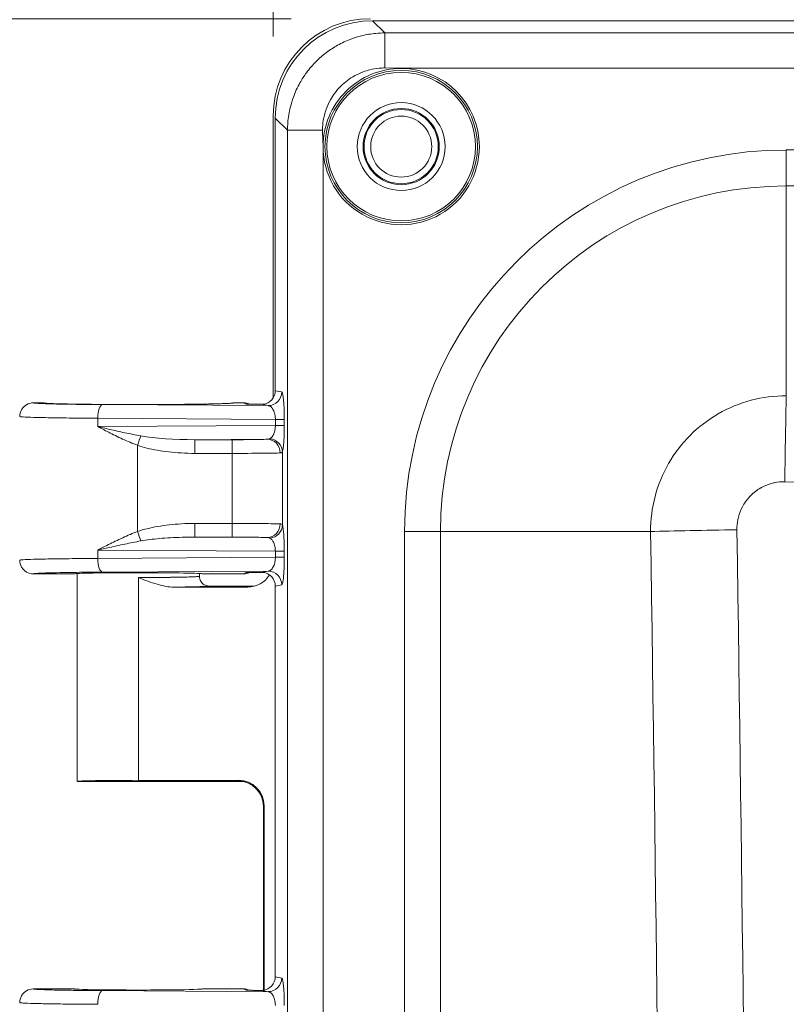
# Model space of a CAD drawing. Header units: inches. Extents: x 0 to 110, y 2 to 70.
# Tile 46 of 129: x 34.78 to 36.75, y 38.25 to 40.77. Entities that reach past the tile are written whole.
import ezdxf

# ---------------------------------------------------------------- set-up
doc = ezdxf.new("R2010")
doc.units = ezdxf.units.IN
doc.header["$LTSCALE"] = 3.25
doc.header["$MEASUREMENT"] = 0
for name, color, linetype, lineweight in [('Dimension (ANSI)', 7, 'Continuous', 9), ('Visible (ANSI)', 7, 'Continuous', 18), ('Visible Narrow (ANSI)', 7, 'Continuous', 5)]:
    doc.layers.add(name, color=color, linetype=linetype, lineweight=lineweight)
doc.styles.add('Note Text (ANSI)', font='arial.ttf')
doc.dimstyles.new('.XX', dxfattribs={"dimscale": 3.25, "dimtxt": 0.095, "dimasz": 0.125, "dimexe": 0.1875, "dimexo": 0.0625, "dimgap": 0.0625, "dimtad": 0, "dimtih": 1, "dimtoh": 1, "dimrnd": 1e-08, "dimzin": 0, "dimdsep": 46, "dimtxsty": 'Note Text (ANSI)', "dimblk": 'Filled-1', "dimcen": 0.09, "dimdle": 0.45, "dimclrd": 256, "dimclre": 256, "dimclrt": 256, "dimadec": 0, "dimazin": 1, "dimtfac": 1.263158, "dimtofl": 0, "dimtmove": 0, "dimatfit": 3, "dimfxl": 1, "dimtolj": 1, "dimtzin": 4, "dimlwd": -1, "dimlwe": -1, "dimarcsym": 0})

# ---------------------------------------------------------------- blocks, each defined once
blk = doc.blocks.new('Filled-1')
at = {"color": 0}
for p, q in [((0, 0), (-1, 0.25)), ((-1, 0.25), (-1, -0.25)), ((-1, 0), (0, 0)), ((-1, -0.25), (0, 0))]:
    blk.add_line(p, q, dxfattribs=at)
at = {"color": 0, "flags": 128}
blk.add_lwpolyline([(-1, -0.25), (0, 0), (-1, 0.25), (-1, -0.25)], dxfattribs=at)
at = {"color": 0}
blk.add_solid([(-1, -0.25), (0, 0), (-1, 0.25), (-1, -0.25)], dxfattribs=at)
blk = doc.blocks.new('*D38')
at = {"layer": 'Defpoints', "color": 0, "transparency": 16777216}
for p in [(35.4332, 43.3779), (35.4332, 40.5272), (46.8382, 40.5272)]:
    blk.add_point(p, dxfattribs=at)
at = {"layer": 'Dimension (ANSI)', "transparency": 16777216}
for p, q in [((35.4332, 40.7303), (35.4332, 43.9873)), ((46.8382, 40.7303), (46.8382, 43.9873)), ((35.8394, 43.3779), (40.456, 43.3779)), ((46.4319, 43.3779), (41.8154, 43.3779))]:
    blk.add_line(p, q, dxfattribs=at)
at = {"layer": 'Dimension (ANSI)', "transparency": 16777216, "xscale": 0.40625, "yscale": 0.40625, "zscale": 0.40625, "rotation": 180}
blk.add_blockref('Filled-1', (35.4332, 43.3779), dxfattribs=at)
at = {"layer": 'Dimension (ANSI)', "transparency": 16777216, "xscale": 0.40625, "yscale": 0.40625, "zscale": 0.40625}
blk.add_blockref('Filled-1', (46.8382, 43.3779), dxfattribs=at)
at = {"layer": 'Dimension (ANSI)', "transparency": 16777216, "insert": (40.6591, 43.5329), "char_height": 0.30875, "attachment_point": 1, "style": 'Note Text (ANSI)'}
blk.add_mtext('\\A1;11.41', dxfattribs=at)
blk = doc.blocks.new('*D39')
at = {"layer": 'Defpoints', "color": 0, "transparency": 16777216}
for p in [(35.6822, 40.7762), (32.4572, 27.3712), (35.6822, 27.3712)]:
    blk.add_point(p, dxfattribs=at)
at = {"layer": 'Dimension (ANSI)', "transparency": 16777216}
for p, q in [((35.4791, 40.7762), (31.8479, 40.7762)), ((32.4572, 40.37), (32.4572, 34.4346)), ((32.4572, 27.7775), (32.4572, 33.7129)), ((35.4791, 27.3712), (31.8479, 27.3712))]:
    blk.add_line(p, q, dxfattribs=at)
at = {"layer": 'Dimension (ANSI)', "transparency": 16777216, "xscale": 0.40625, "yscale": 0.40625, "zscale": 0.40625}
for p, rotation in [((32.4572, 40.7762), 90), ((32.4572, 27.3712), 270)]:
    blk.add_blockref('Filled-1', p, dxfattribs=dict(at, rotation=rotation))
at = {"layer": 'Dimension (ANSI)', "transparency": 16777216, "insert": (31.9806, 34.2315), "char_height": 0.30875, "attachment_point": 1, "style": 'Note Text (ANSI)'}
blk.add_mtext('\\A1;13.41', dxfattribs=at)

msp = doc.modelspace()

# ---------------------------------------------------------------- linework, layer by layer
at = {"layer": 'Visible (ANSI)'}
for p, q in [((35.6875, 40.771), (46.5839, 40.771)), ((35.4332, 40.5272), (35.4332, 39.8055)), ((35.4384, 40.5219), (35.4384, 39.8239)), ((34.8194, 39.7927), (34.8432, 39.7927)), ((35.3332, 39.7927), (35.3571, 39.7927)), ((35.4332, 39.7102), (35.4332, 39.7102)), ((35.4332, 39.4519), (35.4332, 39.4519)), ((35.1282, 39.444), (35.1282, 39.444)), ((35.4332, 39.4372), (35.4332, 39.4372)), ((34.9244, 39.355), (34.8194, 39.355)), ((34.9319, 39.3558), (34.9319, 38.8238)), ((35.2444, 39.3558), (35.2444, 39.3487)), ((35.3571, 39.355), (35.2519, 39.355)), ((35.3678, 39.321), (35.1793, 39.321)), ((35.2694, 39.3237), (35.3815, 39.3237)), ((35.4384, 39.3238), (35.4384, 38.3237)), ((34.932, 38.8237), (35.3544, 38.8237)), ((35.0882, 38.8264), (35.3447, 38.8264)), ((35.4081, 38.289), (35.4081, 38.7598)), ((35.4097, 38.7614), (35.4097, 38.2893)), ((34.8194, 38.2925), (34.9244, 38.2925)), ((35.2519, 38.2925), (35.3571, 38.2925))]:
    msp.add_line(p, q, dxfattribs=at)
for radius in [0.195, 0.1125, 0.0975, 0.095, 0.0781]:
    msp.add_circle((35.7607, 40.4487), radius, dxfattribs=at)
for centre, major_axis, ratio, start_param, end_param in [((35.6842, 40.5253), (-0.1781, 0.1781), 0.992433, 5.501585, 7.064785), ((35.6894, 40.52), (-0.1781, 0.1781), 0.992433, 5.501585, 7.064785), ((35.4033, 39.824), (0.0345, -0.0069), 0.996044, 5.001205, 6.479353), ((35.3571, 39.7577), (0, 0.035), 0.999239, 5.830131, 6.283064), ((35.364, 39.7543), (-0.0314, 0.0157), 0.998371, 5.150356, 5.176024), ((35.0882, 39.355), (-0.1637, 0), 0.017455, 3.141593, 6.283185), ((35.3571, 39.39), (0, -0.035), 0.999239, 0, 0.452926), ((35.364, 39.3934), (-0.0314, -0.0155), 0.998401, 1.112671, 1.138333), ((35.3679, 39.386), (-0.064, -0.0128), 0.996044, 1.373108, 2.398429), ((35.4033, 39.3237), (0.0345, 0.0069), 0.996044, 6.087018, 7.565178), ((35.3679, 39.386), (-0.064, -0.0128), 0.996044, 2.678487, 2.678594), ((35.3815, 39.3887), (0, -0.065), 0.996044, 0, 0.090371), ((35.0882, 38.8238), (0.1562, 0), 0.017455, 3.141593, 3.149593), ((35.0882, 38.8237), (0.1562, 0), 0.017455, 1.570796, 3.133593), ((35.3446, 38.7614), (0.046, 0.046), 0.999695, 5.497939, 7.068431), ((35.4731, 38.7598), (-0.0651, 0), 0.034893, 6.283088, 6.283152), ((35.4033, 38.3237), (0.0345, -0.0069), 0.996044, 5.001193, 6.479353), ((35.0882, 38.2925), (-0.1637, 0), 0.017455, 0, 3.141593), ((35.3571, 38.2575), (0, 0.035), 0.999239, 5.830251, 6.283185), ((35.364, 38.254), (-0.0313, 0.0158), 0.998382, 5.153833, 5.178798)]:
    msp.add_ellipse(centre, major_axis=major_axis, ratio=ratio, start_param=start_param, end_param=end_param, dxfattribs=at)
for points, knots in [([(34.8194, 39.7927), (34.8133, 39.7927), (34.8072, 39.7911), (34.8019, 39.788), (34.7993, 39.7865), (34.7968, 39.7846), (34.7947, 39.7825), (34.7926, 39.7804), (34.7907, 39.7779), (34.7891, 39.7752), (34.7861, 39.7699), (34.7844, 39.7638), (34.7844, 39.7577)], [0, 0, 0, 0, 0.333333, 0.333333, 0.333333, 0.499945, 0.499945, 0.499945, 0.666667, 0.666667, 0.666667, 1, 1, 1, 1]), ([(34.8478, 39.792), (34.8478, 39.792), (34.8479, 39.792), (34.8485, 39.7919), (34.8499, 39.7918), (34.8558, 39.7914), (34.862, 39.7911), (34.881, 39.7904), (34.8956, 39.7901), (34.9309, 39.7894), (34.9524, 39.7891), (34.9991, 39.7887), (35.0248, 39.7886), (35.0771, 39.7884), (35.1042, 39.7884), (35.1563, 39.7886), (35.182, 39.7887), (35.2284, 39.7892), (35.2498, 39.7895), (35.2856, 39.7902), (35.3005, 39.7906), (35.3162, 39.7912), (35.3205, 39.7914), (35.3259, 39.7917), (35.3277, 39.7919), (35.3285, 39.792), (35.3286, 39.792), (35.3286, 39.792)], [0.110292, 0.110292, 0.110292, 0.110292, 0.126015, 0.126015, 0.192122, 0.192122, 0.329412, 0.329412, 0.51767, 0.51767, 0.717013, 0.717013, 0.918187, 0.918187, 1.119755, 1.119755, 1.321394, 1.321394, 1.522967, 1.522967, 1.723992, 1.723992, 1.822301, 1.822301, 1.897221, 1.897221, 1.914925, 1.914925, 1.914925, 1.914925]), ([(34.8478, 39.792), (34.8478, 39.792), (34.8478, 39.792), (34.8483, 39.7919), (34.8495, 39.7918), (34.8544, 39.7915), (34.8599, 39.7912), (34.877, 39.7905), (34.8907, 39.7902), (34.9245, 39.7895), (34.9455, 39.7892), (34.9912, 39.7888), (35.0166, 39.7886), (35.0685, 39.7884), (35.0957, 39.7884), (35.1481, 39.7886), (35.174, 39.7887), (35.2213, 39.7891), (35.2433, 39.7894), (35.2804, 39.79), (35.2961, 39.7904), (35.3173, 39.7912), (35.3244, 39.7916), (35.3274, 39.7919)], [0.110445, 0.110445, 0.110445, 0.110445, 0.122137, 0.122137, 0.182266, 0.182266, 0.310823, 0.310823, 0.49643, 0.49643, 0.695513, 0.695513, 0.896525, 0.896525, 1.098071, 1.098071, 1.299687, 1.299687, 1.501221, 1.501221, 1.702409, 1.702409, 1.873583, 1.873583, 1.873583, 1.873583]), ([(35.4034, 39.789), (35.3991, 39.789), (35.3949, 39.789), (35.3905, 39.789), (35.3904, 39.789), (35.3865, 39.789), (35.3828, 39.7891), (35.3784, 39.7891), (35.3777, 39.7891), (35.3744, 39.7892), (35.3719, 39.7892), (35.3675, 39.7893), (35.3657, 39.7893), (35.3639, 39.7893)], [0, 0, 0, 0, 0.322187, 0.322187, 0.333333, 0.333333, 0.613062, 0.613062, 0.666667, 0.666667, 0.864662, 0.864662, 1, 1, 1, 1]), ([(35.4066, 39.7891), (35.4063, 39.7891), (35.406, 39.7891), (35.4057, 39.789), (35.4055, 39.789), (35.4052, 39.789), (35.405, 39.789), (35.4044, 39.789), (35.4039, 39.789), (35.4034, 39.789)], [0, 0, 0, 0, 0.267515, 0.267515, 0.267515, 0.4999996, 0.4999996, 0.4999996, 0.9999984, 0.9999984, 0.9999984, 0.9999984]), ([(34.7844, 39.39), (34.7845, 39.3839), (34.7861, 39.3778), (34.7891, 39.3725), (34.7907, 39.3698), (34.7926, 39.3673), (34.7947, 39.3652), (34.7968, 39.3631), (34.7993, 39.3612), (34.8019, 39.3597), (34.8072, 39.3566), (34.8133, 39.355), (34.8194, 39.355)], [0, 0, 0, 0, 0.333333, 0.333333, 0.333333, 0.500146, 0.500146, 0.500146, 0.666667, 0.666667, 0.666667, 1, 1, 1, 1]), ([(35.2694, 39.3237), (35.2651, 39.3237), (35.2607, 39.3249), (35.2569, 39.3271), (35.255, 39.3282), (35.2533, 39.3296), (35.2518, 39.3311), (35.2503, 39.3326), (35.2489, 39.3344), (35.2478, 39.3363), (35.2456, 39.34), (35.2444, 39.3443), (35.2444, 39.3487)], [0, 0, 0, 0, 0.3333333, 0.3333333, 0.3333333, 0.499387, 0.499387, 0.499387, 0.6666667, 0.6666667, 0.6666667, 0.9993303, 0.9993303, 0.9993303, 0.9993303]), ([(35.3639, 39.3584), (35.3646, 39.3584), (35.3647, 39.3584), (35.3707, 39.3585), (35.3763, 39.3586), (35.3855, 39.3587), (35.3891, 39.3587), (35.3962, 39.3587), (35.3997, 39.3587), (35.4034, 39.3588)], [-0.1148729, -0.1148729, -0.1148729, -0.1148729, -0.1088705, -0.1088705, -0.057359, -0.057359, -0.0277862, -0.0277862, -0.000001, -0.000001, -0.000001, -0.000001]), ([(35.4034, 39.3588), (35.4039, 39.3588), (35.4044, 39.3587), (35.405, 39.3587), (35.4055, 39.3587), (35.406, 39.3587), (35.4066, 39.3586)], [0.000009, 0.000009, 0.000009, 0.000009, 0.5000039, 0.5000039, 0.5000039, 1, 1, 1, 1]), ([(35.4081, 38.7599), (35.4081, 38.7669), (35.4069, 38.774), (35.4025, 38.7872), (35.3992, 38.7934), (35.3909, 38.8044), (35.3858, 38.8093), (35.3774, 38.8151), (35.3745, 38.8168), (35.3688, 38.8196), (35.3659, 38.8207), (35.3613, 38.8222), (35.3594, 38.8227), (35.3569, 38.8233), (35.3561, 38.8234), (35.3543, 38.8238), (35.3535, 38.8239), (35.3523, 38.824), (35.3519, 38.8241), (35.3513, 38.8241), (35.3512, 38.8242), (35.3512, 38.8242)], [0.0000273, 0.0000273, 0.0000273, 0.0000273, 0.0535072, 0.0535072, 0.1061098, 0.1061098, 0.1586954, 0.1586954, 0.1843345, 0.1843345, 0.2079989, 0.2079989, 0.2241325, 0.2241325, 0.2326907, 0.2326907, 0.2451067, 0.2451067, 0.2576746, 0.2576746, 0.2711793, 0.2711793, 0.2711793, 0.2711793]), ([(34.8194, 38.2925), (34.8133, 38.2925), (34.8072, 38.2908), (34.8019, 38.2878), (34.7993, 38.2863), (34.7968, 38.2843), (34.7947, 38.2822), (34.7926, 38.2801), (34.7907, 38.2776), (34.7891, 38.275), (34.7861, 38.2697), (34.7845, 38.2636), (34.7844, 38.2575)], [0, 0, 0, 0, 0.333333, 0.333333, 0.333333, 0.499913, 0.499913, 0.499913, 0.666667, 0.666667, 0.666667, 1, 1, 1, 1]), ([(35.4034, 38.2887), (35.4001, 38.2887), (35.3969, 38.2887), (35.3937, 38.2887), (35.3925, 38.2888), (35.3914, 38.2888), (35.3902, 38.2888), (35.3873, 38.2888), (35.3843, 38.2888), (35.3814, 38.2888), (35.3799, 38.2889), (35.3785, 38.2889), (35.377, 38.2889), (35.3751, 38.2889), (35.3731, 38.2889), (35.3712, 38.289), (35.3688, 38.289), (35.3664, 38.289), (35.3639, 38.2891)], [0, 0, 0, 0, 0.246092, 0.246092, 0.246092, 0.333333, 0.333333, 0.333333, 0.556839, 0.556839, 0.556839, 0.666667, 0.666667, 0.666667, 0.816361, 0.816361, 0.816361, 1, 1, 1, 1]), ([(35.4066, 38.2889), (35.406, 38.2888), (35.4055, 38.2888), (35.405, 38.2887), (35.4044, 38.2887), (35.4039, 38.2887), (35.4034, 38.2887)], [0, 0, 0, 0, 0.499997, 0.499997, 0.499997, 0.999994, 0.999994, 0.999994, 0.999994])]:
    msp.add_open_spline(points, degree=3, knots=knots, dxfattribs=at)
for points in [[(34.8432, 39.7927), (34.8451, 39.7927), (34.8471, 39.7924), (34.849, 39.7919)], [(35.3332, 39.7927), (35.3312, 39.7927), (35.3293, 39.7924), (35.3274, 39.7919)], [(35.1793, 39.321), (35.1725, 39.321), (35.1586, 39.3224), (35.1363, 39.3278), (35.1129, 39.3357), (35.0966, 39.3422), (35.0882, 39.3456)]]:
    msp.add_open_spline(points, degree=3, dxfattribs=at)
at = {"layer": 'Visible Narrow (ANSI)'}
for p, q in [((35.7188, 40.7397), (35.6875, 40.771)), ((35.7188, 40.7397), (46.5526, 40.7397)), ((35.7188, 40.65), (35.7188, 40.7397)), ((35.7188, 40.65), (35.7616, 40.6497)), ((35.7616, 40.6497), (46.5115, 40.6497)), ((35.4698, 40.4906), (35.4384, 40.5219)), ((35.4698, 27.6568), (35.4698, 40.4906)), ((35.5594, 40.4906), (35.4698, 40.4906)), ((35.5607, 27.6987), (35.5607, 40.4488)), ((45.5252, 40.4401), (36.7462, 40.4401)), ((36.7462, 40.4401), (36.7462, 40.3482)), ((45.5252, 40.3482), (36.7462, 40.3482)), ((36.7462, 40.3482), (36.7462, 39.8109)), ((35.4384, 39.8239), (35.455, 39.8206)), ((36.6957, 39.8074), (36.6956, 39.8074)), ((34.9963, 39.7883), (35.4201, 39.7856)), ((35.3639, 39.7893), (35.3571, 39.7927)), ((35.4034, 39.789), (35.4201, 39.7856)), ((34.9843, 39.7533), (34.9843, 39.7319)), ((34.9843, 39.7533), (35.4387, 39.7504)), ((35.4387, 39.7504), (35.4616, 39.7504)), ((35.4387, 39.7504), (35.4387, 39.7348)), ((35.4616, 39.7504), (35.4616, 39.7348)), ((35.4387, 39.7348), (34.9843, 39.7319)), ((35.4387, 39.7348), (35.4616, 39.7348)), ((35.4178, 39.6996), (35.2326, 39.6984)), ((35.0861, 39.4635), (35.0861, 39.684)), ((35.3278, 39.6984), (35.2326, 39.6984)), ((35.328, 39.6634), (35.2328, 39.6634)), ((35.328, 39.484), (35.328, 39.6634)), ((35.4566, 39.4803), (35.4566, 39.6671)), ((36.4021, 39.5116), (36.4021, 39.5117)), ((35.2328, 39.4841), (35.328, 39.484)), ((35.2326, 39.4491), (35.3278, 39.449)), ((35.2326, 39.4491), (35.4178, 39.4479)), ((35.7693, 39.4632), (35.7693, 28.6842)), ((35.7693, 39.4632), (35.8613, 39.4632)), ((35.8613, 39.4632), (35.8613, 28.6842)), ((35.8613, 39.4632), (36.3989, 39.4632)), ((34.9843, 39.4156), (34.9843, 39.3944)), ((34.9843, 39.4156), (35.4387, 39.4127)), ((35.4387, 39.3973), (34.9843, 39.3944)), ((35.4387, 39.4127), (35.4616, 39.4127)), ((35.4387, 39.4127), (35.4387, 39.3973)), ((35.4387, 39.3973), (35.4616, 39.3973)), ((35.4616, 39.4127), (35.4616, 39.3973)), ((35.4201, 39.3621), (34.9963, 39.3594)), ((35.3571, 39.355), (35.3639, 39.3584)), ((35.4201, 39.3621), (35.4034, 39.3588)), ((35.0882, 39.3456), (35.0882, 39.321)), ((35.0882, 39.321), (35.0882, 38.8264)), ((35.3815, 39.3237), (35.3678, 39.321)), ((35.455, 39.3271), (35.4384, 39.3238)), ((35.3431, 38.8249), (35.3447, 38.8264)), ((35.4081, 38.7599), (35.4097, 38.7614)), ((35.4081, 38.289), (35.4081, 38.7599)), ((35.4384, 38.3237), (35.455, 38.3204)), ((35.4201, 38.2854), (34.9963, 38.2881)), ((35.3639, 38.2891), (35.3571, 38.2925)), ((35.4034, 38.2887), (35.4201, 38.2854))]:
    msp.add_line(p, q, dxfattribs=at)
msp.add_circle((35.7607, 40.4487), 0.19, dxfattribs=at)
for centre, radius, start, end in [((35.7607, 40.4487), 0.2, 89.7307, 179.9911), ((35.7607, 40.4487), 0.2, 0, 89.7307), ((35.7607, 40.4487), 0.2, 179.9911, 0), ((36.7462, 39.4632), 0.9768, 90, 180), ((36.7462, 39.4632), 0.8849, 90, 180)]:
    msp.add_arc(centre, radius, start, end, dxfattribs=at)
for centre, major_axis, ratio, start_param, end_param in [((35.4201, 39.8206), (-0.0068, -0.0343), 0.996044, 0.197691, 1.766966), ((36.7462, 39.586), (-0.0039, -0.318), 0.012387, 3.927068, 4.697224), ((34.9963, 39.7533), (0.0002, 0.035), 0.342014, 0.018573, 1.572969), ((35.0858, 39.684), (-0.0113, -0.0331), 0.006586, 1.573046, 2.397095), ((35.236, 39.7334), (0.1967, 0.0012), 0.177893, 3.906936, 4.693873), ((35.4178, 39.6646), (-0.002, 0.0349), 0.954709, 4.658885, 6.224479), ((35.4218, 39.6671), (0.0331, -0.0115), 0.966094, 0.344321, 1.808152), ((35.2326, 39.6634), (0, 0.035), 0.00696, 4.712416, 6.265732), ((35.3278, 39.6634), (0, 0.035), 0.00696, 4.712388, 6.265732), ((41.1357, 216.904), (250.7972, 0), 0.707107, 4.69487, 4.729908), ((35.2326, 39.4841), (0, -0.035), 0.00696, 0.017454, 1.570797), ((35.3278, 39.484), (0, -0.035), 0.006961, 0.01743, 1.570797), ((35.4178, 39.4829), (-0.002, -0.0349), 0.954711, 0.058694, 1.624303), ((35.4218, 39.4803), (0.0331, 0.0115), 0.966094, 4.475027, 5.938859), ((35.0858, 39.4635), (-0.0113, 0.0331), 0.006585, 3.886084, 4.710128), ((36.6238, 39.4632), (0.318, 0.0048), 0.015165, 1.583115, 2.356086), ((-141.2581, 34.0737), (0, 251.3027), 0.707107, 4.690941, 4.733837), ((-141.1942, 34.0737), (0, 251.5247), 0.707107, 4.690941, 4.733837), ((34.9963, 39.3944), (0.0002, -0.035), 0.342015, 4.710216, 6.264577), ((35.4201, 39.3271), (-0.0068, 0.0343), 0.996044, 4.516222, 6.085497), ((35.3431, 38.7599), (-0.046, 0.046), 0.999695, 3.927143, 5.497635), ((35.4731, 38.7598), (-0.0651, 0), 0.034893, 6.265687, 6.283088), ((35.4201, 38.3204), (-0.0068, -0.0343), 0.996044, 0.19769, 1.766965), ((34.9963, 38.2531), (0.0002, 0.035), 0.342015, 0.018618, 1.57297)]:
    msp.add_ellipse(centre, major_axis=major_axis, ratio=ratio, start_param=start_param, end_param=end_param, dxfattribs=at)
for points, knots in [([(35.4698, 40.4906), (35.4698, 40.497), (35.47, 40.5035), (35.4706, 40.5101), (35.4716, 40.5234), (35.4738, 40.537), (35.4773, 40.5507), (35.4793, 40.5588), (35.4817, 40.5669), (35.4847, 40.575), (35.4892, 40.5876), (35.4949, 40.6001), (35.5017, 40.6122), (35.5066, 40.621), (35.5122, 40.6296), (35.5182, 40.6379), (35.5258, 40.6481), (35.5342, 40.6579), (35.5433, 40.6669), (35.5514, 40.6751), (35.5602, 40.6827), (35.5694, 40.6896), (35.5786, 40.6965), (35.5882, 40.7027), (35.5981, 40.7082), (35.609, 40.7143), (35.6203, 40.7195), (35.6317, 40.7238), (35.6409, 40.7272), (35.6501, 40.7301), (35.6593, 40.7323), (35.6718, 40.7354), (35.6842, 40.7375), (35.6962, 40.7386), (35.7039, 40.7393), (35.7114, 40.7397), (35.7188, 40.7397)], [0, 0, 0, 0, 0.0553693, 0.0553693, 0.0553693, 0.1666667, 0.1666667, 0.1666667, 0.2318444, 0.2318444, 0.2318444, 0.3333333, 0.3333333, 0.3333333, 0.407507, 0.407507, 0.407507, 0.5, 0.5, 0.5, 0.5832905, 0.5832905, 0.5832905, 0.6666667, 0.6666667, 0.6666667, 0.75895, 0.75895, 0.75895, 0.8333333, 0.8333333, 0.8333333, 0.9354366, 0.9354366, 0.9354366, 1, 1, 1, 1]), ([(35.5594, 40.4906), (35.5594, 40.4948), (35.5596, 40.499), (35.5599, 40.5031), (35.5605, 40.5117), (35.5619, 40.5203), (35.5641, 40.5292), (35.5654, 40.5343), (35.567, 40.5395), (35.5689, 40.5447), (35.5717, 40.5528), (35.5754, 40.5608), (35.5797, 40.5686), (35.5828, 40.5742), (35.5864, 40.5797), (35.5902, 40.585), (35.5951, 40.5916), (35.6005, 40.5979), (35.6063, 40.6037), (35.6115, 40.6089), (35.6171, 40.6137), (35.623, 40.6181), (35.6289, 40.6226), (35.6351, 40.6265), (35.6414, 40.6301), (35.6484, 40.6339), (35.6557, 40.6372), (35.663, 40.6399), (35.6689, 40.6421), (35.6748, 40.644), (35.6807, 40.6454), (35.6887, 40.6474), (35.6966, 40.6487), (35.7043, 40.6494), (35.7092, 40.6498), (35.714, 40.65), (35.7188, 40.65)], [0, 0, 0, 0, 0.0547253, 0.0547253, 0.0547253, 0.1666667, 0.1666667, 0.1666667, 0.2320901, 0.2320901, 0.2320901, 0.3333333, 0.3333333, 0.3333333, 0.4074237, 0.4074237, 0.4074237, 0.5, 0.5, 0.5, 0.5832417, 0.5832417, 0.5832417, 0.6666667, 0.6666667, 0.6666667, 0.758592, 0.758592, 0.758592, 0.8333333, 0.8333333, 0.8333333, 0.9360161, 0.9360161, 0.9360161, 1, 1, 1, 1]), ([(36.3989, 39.4632), (36.3988, 39.4936), (36.4065, 39.5544), (36.4414, 39.6394), (36.4972, 39.7123), (36.5701, 39.7682), (36.6551, 39.8032), (36.7158, 39.811), (36.7462, 39.8109)], [0, 0, 0, 0, 0.1666667, 0.3333333, 0.5, 0.6666667, 0.8333333, 1, 1, 1, 1]), ([(34.8194, 39.7927), (34.8194, 39.7924), (34.8217, 39.792), (34.8263, 39.7917), (34.8266, 39.7916), (34.827, 39.7916), (34.8273, 39.7916), (34.8326, 39.7912), (34.8404, 39.7909), (34.8507, 39.7905), (34.852, 39.7905), (34.8534, 39.7904), (34.8549, 39.7904), (34.8643, 39.7901), (34.8755, 39.7898), (34.8882, 39.7896), (34.8931, 39.7895), (34.8981, 39.7894), (34.9033, 39.7893), (34.914, 39.7891), (34.9256, 39.789), (34.9377, 39.7888), (34.9472, 39.7887), (34.9571, 39.7886), (34.9675, 39.7885), (34.9767, 39.7884), (34.9863, 39.7884), (34.9963, 39.7883)], [0, 0, 0, 0, 0.187077, 0.187077, 0.187077, 0.2, 0.2, 0.2, 0.4, 0.4, 0.4, 0.426482, 0.426482, 0.426482, 0.6, 0.6, 0.6, 0.665684, 0.665684, 0.665684, 0.8, 0.8, 0.8, 0.905439, 0.905439, 0.905439, 1, 1, 1, 1]), ([(35.4201, 39.7856), (35.4206, 39.7856), (35.4212, 39.7855), (35.422, 39.7854), (35.4224, 39.7853), (35.4233, 39.785), (35.4238, 39.7848), (35.4246, 39.7844), (35.4249, 39.7843), (35.4257, 39.7838), (35.4262, 39.7834), (35.427, 39.7828), (35.4273, 39.7826), (35.4282, 39.7818), (35.4287, 39.7813), (35.4295, 39.7804), (35.4298, 39.7801), (35.4307, 39.7791), (35.4312, 39.7783), (35.432, 39.777), (35.4323, 39.7766), (35.4331, 39.7751), (35.4337, 39.774), (35.4345, 39.7723), (35.4347, 39.7717), (35.4355, 39.7698), (35.436, 39.7684), (35.4366, 39.7663), (35.4368, 39.7656), (35.4373, 39.7633), (35.4377, 39.7617), (35.438, 39.7593), (35.4381, 39.7586), (35.4384, 39.7561), (35.4386, 39.7543), (35.4387, 39.7518), (35.4387, 39.7511), (35.4387, 39.7504)], [0, 0, 0, 0, 0.066221, 0.066221, 0.111111, 0.111111, 0.178592, 0.178592, 0.222222, 0.222222, 0.291693, 0.291693, 0.333333, 0.333333, 0.404696, 0.404696, 0.444444, 0.444444, 0.517496, 0.517496, 0.555556, 0.555556, 0.63062, 0.63062, 0.666667, 0.666667, 0.74375, 0.74375, 0.777778, 0.777778, 0.856567, 0.856567, 0.888889, 0.888889, 0.969553, 0.969553, 1, 1, 1, 1]), ([(35.0861, 39.684), (35.0797, 39.6864), (35.0734, 39.6889), (35.067, 39.6917), (35.0606, 39.6944), (35.0542, 39.6972), (35.0478, 39.7001), (35.0415, 39.703), (35.0353, 39.7059), (35.0293, 39.7088), (35.0234, 39.7118), (35.0176, 39.7146), (35.0122, 39.7174), (35.0067, 39.7201), (35.0016, 39.7228), (34.997, 39.7252), (34.9923, 39.7276), (34.9881, 39.7299), (34.9843, 39.7319)], [0.0001648, 0.0001648, 0.0001648, 0.0001648, 0.1666667, 0.1666667, 0.1666667, 0.3333333, 0.3333333, 0.3333333, 0.5, 0.5, 0.5, 0.6666667, 0.6666667, 0.6666667, 0.8333333, 0.8333333, 0.8333333, 1, 1, 1, 1]), ([(35.0943, 39.7083), (35.0876, 39.7095), (35.081, 39.7107), (35.0742, 39.712), (35.0674, 39.7134), (35.0605, 39.7148), (35.0537, 39.7162), (35.0469, 39.7176), (35.0403, 39.7191), (35.0338, 39.7205), (35.0273, 39.722), (35.021, 39.7234), (35.0151, 39.7247), (35.0091, 39.7261), (35.0035, 39.7274), (34.9983, 39.7286), (34.9932, 39.7298), (34.9885, 39.7309), (34.9843, 39.7319)], [0, 0, 0, 0, 0.166667, 0.166667, 0.166667, 0.333333, 0.333333, 0.333333, 0.5, 0.5, 0.5, 0.666667, 0.666667, 0.666667, 0.833333, 0.833333, 0.833333, 1, 1, 1, 1]), ([(35.4387, 39.7348), (35.4387, 39.7334), (35.4386, 39.732), (35.4385, 39.7305), (35.4384, 39.7291), (35.4383, 39.7275), (35.438, 39.7259), (35.4378, 39.7244), (35.4375, 39.7227), (35.4371, 39.721), (35.4367, 39.7193), (35.4362, 39.7176), (35.4356, 39.7159), (35.4351, 39.7143), (35.4344, 39.7126), (35.4336, 39.711), (35.4328, 39.7095), (35.432, 39.708), (35.431, 39.7067), (35.4301, 39.7054), (35.4291, 39.7042), (35.428, 39.7032), (35.427, 39.7023), (35.4259, 39.7015), (35.4247, 39.7009)], [0.0000001, 0.0000001, 0.0000001, 0.0000001, 0.1250001, 0.1250001, 0.1250001, 0.2500001, 0.2500001, 0.2500001, 0.3750001, 0.3750001, 0.3750001, 0.5000001, 0.5000001, 0.5000001, 0.625, 0.625, 0.625, 0.75, 0.75, 0.75, 0.875, 0.875, 0.875, 1, 1, 1, 1]), ([(35.4616, 39.7348), (35.4616, 39.7321), (35.4616, 39.7292), (35.4615, 39.7233), (35.4614, 39.7172), (35.4611, 39.7074), (35.4606, 39.6971), (35.4598, 39.6871), (35.4589, 39.6784), (35.4582, 39.6737), (35.4574, 39.6698), (35.457, 39.6683), (35.4566, 39.6671)], [0, 0, 0, 0, 0.125, 0.125, 0.25, 0.375, 0.5, 0.625, 0.75, 0.875, 0.875, 0.9999999, 0.9999999, 0.9999999, 0.9999999]), ([(35.4178, 39.6996), (35.4157, 39.6995), (35.4128, 39.6993), (35.4094, 39.6992), (35.4079, 39.6992), (35.4063, 39.6992), (35.4046, 39.6991), (35.3997, 39.699), (35.3939, 39.6989), (35.3872, 39.6988), (35.3861, 39.6988), (35.3849, 39.6988), (35.3838, 39.6987), (35.3757, 39.6986), (35.3667, 39.6986), (35.3574, 39.6985), (35.3479, 39.6984), (35.3382, 39.6984), (35.3278, 39.6984)], [0, 0, 0, 0, 0.176003, 0.176003, 0.176003, 0.25, 0.25, 0.25, 0.463339, 0.463339, 0.463339, 0.5, 0.5, 0.5, 0.74903, 0.74903, 0.74903, 1, 1, 1, 1]), ([(35.4247, 39.7009), (35.4242, 39.7006), (35.4237, 39.7004), (35.423, 39.7002), (35.4223, 39.7), (35.4216, 39.6999), (35.4207, 39.6998), (35.4199, 39.6997), (35.4189, 39.6996), (35.4178, 39.6996)], [0.0000026, 0.0000026, 0.0000026, 0.0000026, 0.3333348, 0.3333348, 0.3333348, 0.6666669, 0.6666669, 0.6666669, 0.9999991, 0.9999991, 0.9999991, 0.9999991]), ([(35.4513, 39.6646), (35.4472, 39.6644), (35.4349, 39.6641), (35.4058, 39.6637), (35.369, 39.6635), (35.3417, 39.6634), (35.328, 39.6634)], [0.0000001, 0.0000001, 0.0000001, 0.0000001, 0.25, 0.5, 0.75, 0.9999985, 0.9999985, 0.9999985, 0.9999985]), ([(35.4566, 39.6671), (35.4564, 39.6666), (35.456, 39.6662), (35.4555, 39.6657), (35.4554, 39.6657), (35.4549, 39.6653), (35.4544, 39.6651), (35.4535, 39.6648), (35.453, 39.6648), (35.4522, 39.6646), (35.4517, 39.6646), (35.4513, 39.6646)], [0, 0, 0, 0, 0.333333, 0.333333, 0.391919, 0.391919, 0.666667, 0.666667, 0.845235, 0.845235, 1, 1, 1, 1]), ([(36.6198, 39.468), (36.6197, 39.4769), (36.6205, 39.4855), (36.6226, 39.4959), (36.623, 39.4978), (36.6259, 39.5091), (36.6295, 39.5183), (36.6345, 39.5278), (36.635, 39.5287), (36.6408, 39.5389), (36.6473, 39.5474), (36.6625, 39.5628), (36.6712, 39.5695), (36.6814, 39.5753), (36.6821, 39.5757), (36.6916, 39.5808), (36.701, 39.5845), (36.7122, 39.5875), (36.7139, 39.5879), (36.7243, 39.5901), (36.7332, 39.591), (36.7423, 39.5909)], [0, 0, 0, 0, 0.136217, 0.136217, 0.166667, 0.166667, 0.31745, 0.31745, 0.333333, 0.333333, 0.49819, 0.49819, 0.666667, 0.666667, 0.678923, 0.678923, 0.833333, 0.833333, 0.860076, 0.860076, 1, 1, 1, 1]), ([(35.0861, 39.4635), (35.0939, 39.4662), (35.1103, 39.4709), (35.137, 39.4765), (35.1664, 39.4807), (35.1981, 39.4834), (35.221, 39.4841), (35.2328, 39.4841)], [0.0000134, 0.0000134, 0.0000134, 0.0000134, 0.2, 0.4, 0.6, 0.8, 1, 1, 1, 1]), ([(35.328, 39.484), (35.3417, 39.484), (35.369, 39.484), (35.4058, 39.4837), (35.4349, 39.4834), (35.4472, 39.483), (35.4513, 39.4829)], [0.0000016, 0.0000016, 0.0000016, 0.0000016, 0.25, 0.5, 0.75, 1, 1, 1, 1]), ([(35.4513, 39.4829), (35.4526, 39.4828), (35.4548, 39.4824), (35.4562, 39.4812), (35.4566, 39.4803)], [0.0000011, 0.0000011, 0.0000011, 0.0000011, 0.5, 1, 1, 1, 1]), ([(34.9843, 39.4156), (34.988, 39.4175), (34.9921, 39.4197), (34.9966, 39.4221), (35.0012, 39.4245), (35.0063, 39.4271), (35.0117, 39.4298), (35.0171, 39.4326), (35.0228, 39.4354), (35.0288, 39.4383), (35.0289, 39.4384), (35.0291, 39.4385), (35.0293, 39.4386), (35.0351, 39.4414), (35.0412, 39.4443), (35.0473, 39.4471), (35.0476, 39.4472), (35.0478, 39.4474), (35.0481, 39.4475), (35.0542, 39.4503), (35.0605, 39.453), (35.0667, 39.4557), (35.067, 39.4558), (35.0673, 39.4559), (35.0676, 39.4561), (35.0738, 39.4587), (35.0799, 39.4612), (35.0861, 39.4635)], [0, 0, 0, 0, 0.166667, 0.166667, 0.166667, 0.333333, 0.333333, 0.333333, 0.5, 0.5, 0.5, 0.504818, 0.504818, 0.504818, 0.666667, 0.666667, 0.666667, 0.673083, 0.673083, 0.673083, 0.833333, 0.833333, 0.833333, 0.841394, 0.841394, 0.841394, 1, 1, 1, 1]), ([(35.0943, 39.4392), (35.1017, 39.4405), (35.1171, 39.4428), (35.1422, 39.4455), (35.17, 39.4476), (35.1999, 39.4488), (35.2214, 39.4491), (35.2326, 39.4491)], [0.0000416, 0.0000416, 0.0000416, 0.0000416, 0.2, 0.4, 0.6, 0.8, 1, 1, 1, 1]), ([(35.3278, 39.449), (35.3381, 39.449), (35.3479, 39.449), (35.3573, 39.449), (35.3667, 39.4489), (35.3757, 39.4488), (35.3838, 39.4487), (35.3849, 39.4487), (35.3861, 39.4487), (35.3872, 39.4487), (35.3939, 39.4486), (35.3997, 39.4485), (35.4046, 39.4483), (35.4063, 39.4483), (35.4079, 39.4483), (35.4094, 39.4482), (35.4128, 39.4481), (35.4157, 39.448), (35.4178, 39.4479)], [0, 0, 0, 0, 0.2499999, 0.2499999, 0.2499999, 0.4999999, 0.4999999, 0.4999999, 0.536661, 0.536661, 0.536661, 0.7499998, 0.7499998, 0.7499998, 0.8239963, 0.8239963, 0.8239963, 0.9999997, 0.9999997, 0.9999997, 0.9999997]), ([(35.4178, 39.4479), (35.4182, 39.4479), (35.4186, 39.4479), (35.4199, 39.4478), (35.4208, 39.4477), (35.4221, 39.4475), (35.4224, 39.4474), (35.4235, 39.4471), (35.4241, 39.4469), (35.4247, 39.4466)], [0, 0, 0, 0, 0.129859, 0.129859, 0.5, 0.5, 0.656053, 0.656053, 1, 1, 1, 1]), ([(35.4247, 39.4466), (35.4255, 39.4462), (35.4262, 39.4457), (35.4269, 39.4451), (35.4277, 39.4446), (35.4284, 39.4439), (35.4291, 39.4431), (35.4299, 39.4423), (35.4306, 39.4414), (35.4314, 39.4403), (35.4321, 39.4392), (35.4329, 39.4379), (35.4336, 39.4365), (35.4343, 39.435), (35.435, 39.4334), (35.4356, 39.4316), (35.4362, 39.4298), (35.4368, 39.4278), (35.4373, 39.4258), (35.4377, 39.4237), (35.4381, 39.4216), (35.4383, 39.4194), (35.4385, 39.4172), (35.4387, 39.4149), (35.4387, 39.4127)], [0, 0, 0, 0, 0.125, 0.125, 0.125, 0.25, 0.25, 0.25, 0.375, 0.375, 0.375, 0.5, 0.5, 0.5, 0.625, 0.625, 0.625, 0.75, 0.75, 0.75, 0.875, 0.875, 0.875, 1, 1, 1, 1]), ([(34.9843, 39.4156), (34.9884, 39.4165), (34.9929, 39.4176), (34.998, 39.4188), (35.003, 39.42), (35.0086, 39.4212), (35.0145, 39.4226), (35.0204, 39.4239), (35.0267, 39.4254), (35.0332, 39.4268), (35.0396, 39.4282), (35.0464, 39.4297), (35.0532, 39.4311), (35.06, 39.4326), (35.067, 39.434), (35.0738, 39.4353), (35.0807, 39.4367), (35.0875, 39.438), (35.0943, 39.4392)], [0, 0, 0, 0, 0.166667, 0.166667, 0.166667, 0.333333, 0.333333, 0.333333, 0.5, 0.5, 0.5, 0.666667, 0.666667, 0.666667, 0.833333, 0.833333, 0.833333, 1, 1, 1, 1]), ([(35.4387, 39.3973), (35.4387, 39.3959), (35.4386, 39.3944), (35.4385, 39.3928), (35.4384, 39.3913), (35.4382, 39.3897), (35.438, 39.388), (35.4377, 39.3864), (35.4374, 39.3846), (35.437, 39.3829), (35.4365, 39.3811), (35.436, 39.3793), (35.4353, 39.3776), (35.4347, 39.3758), (35.434, 39.3741), (35.4331, 39.3726), (35.4323, 39.371), (35.4313, 39.3695), (35.4303, 39.3682), (35.4293, 39.3669), (35.4282, 39.3658), (35.4271, 39.3649), (35.4259, 39.364), (35.4248, 39.3633), (35.4236, 39.3629), (35.4224, 39.3624), (35.4213, 39.3621), (35.4201, 39.3621)], [0.0000001, 0.0000001, 0.0000001, 0.0000001, 0.1111112, 0.1111112, 0.1111112, 0.2222223, 0.2222223, 0.2222223, 0.3333334, 0.3333334, 0.3333334, 0.4444445, 0.4444445, 0.4444445, 0.5555556, 0.5555556, 0.5555556, 0.6666667, 0.6666667, 0.6666667, 0.7777778, 0.7777778, 0.7777778, 0.8888889, 0.8888889, 0.8888889, 1, 1, 1, 1]), ([(35.4616, 39.3973), (35.4616, 39.3953), (35.4616, 39.3933), (35.4615, 39.3903), (35.4615, 39.3894), (35.4615, 39.3861), (35.4615, 39.3838), (35.4614, 39.3805), (35.4614, 39.3797), (35.4613, 39.3761), (35.4612, 39.3734), (35.461, 39.3699), (35.461, 39.3692), (35.4609, 39.3655), (35.4607, 39.3624), (35.4605, 39.3589), (35.4604, 39.3584), (35.4602, 39.3548), (35.46, 39.3516), (35.4597, 39.3484), (35.4596, 39.3482), (35.4593, 39.3448), (35.459, 39.342), (35.4586, 39.3394), (35.4586, 39.3393), (35.4583, 39.3367), (35.4579, 39.3345), (35.4575, 39.3326), (35.4574, 39.3326), (35.457, 39.3308), (35.4566, 39.3295), (35.4562, 39.3285), (35.4562, 39.3285), (35.4557, 39.3276), (35.4553, 39.3272), (35.455, 39.3271)], [0, 0, 0, 0, 0.076658, 0.076658, 0.111111, 0.111111, 0.193918, 0.193918, 0.222222, 0.222222, 0.311362, 0.311362, 0.333333, 0.333333, 0.428797, 0.428797, 0.444444, 0.444444, 0.546136, 0.546136, 0.555556, 0.555556, 0.663442, 0.663442, 0.666667, 0.666667, 0.777778, 0.777778, 0.780721, 0.780721, 0.888889, 0.888889, 0.89809, 0.89809, 1, 1, 1, 1]), ([(34.9843, 39.3944), (34.961, 39.3943), (34.9166, 39.3939), (34.8602, 39.3932), (34.8173, 39.3922), (34.7905, 39.3911), (34.7844, 39.3904), (34.7844, 39.39)], [0, 0, 0, 0, 0.2, 0.4, 0.6, 0.8, 1, 1, 1, 1]), ([(34.9963, 39.3594), (34.9863, 39.3593), (34.9768, 39.3593), (34.9675, 39.3592), (34.9572, 39.3591), (34.9472, 39.359), (34.9377, 39.3589), (34.9256, 39.3587), (34.9141, 39.3586), (34.9034, 39.3584), (34.8981, 39.3583), (34.8931, 39.3582), (34.8882, 39.3581), (34.8755, 39.3579), (34.8643, 39.3576), (34.8549, 39.3573), (34.8535, 39.3573), (34.8521, 39.3572), (34.8507, 39.3572), (34.8404, 39.3568), (34.8326, 39.3565), (34.8273, 39.3561), (34.827, 39.3561), (34.8266, 39.3561), (34.8263, 39.356), (34.8217, 39.3557), (34.8194, 39.3553), (34.8194, 39.355)], [0, 0, 0, 0, 0.0941977, 0.0941977, 0.0941977, 0.2, 0.2, 0.2, 0.3339529, 0.3339529, 0.3339529, 0.4, 0.4, 0.4, 0.5731888, 0.5731888, 0.5731888, 0.6, 0.6, 0.6, 0.8, 0.8, 0.8, 0.8126384, 0.8126384, 0.8126384, 1, 1, 1, 1]), ([(35.0882, 39.3456), (35.0998, 39.3456), (35.1114, 39.3456), (35.1228, 39.3457), (35.1248, 39.3457), (35.1268, 39.3457), (35.1288, 39.3457), (35.1421, 39.3458), (35.1548, 39.3459), (35.1667, 39.346), (35.1679, 39.346), (35.1691, 39.346), (35.1703, 39.3461), (35.1808, 39.3462), (35.1905, 39.3464), (35.1992, 39.3465), (35.2026, 39.3466), (35.2058, 39.3467), (35.2089, 39.3467), (35.2145, 39.3469), (35.2196, 39.347), (35.224, 39.3472), (35.2281, 39.3473), (35.2316, 39.3475), (35.2345, 39.3476), (35.2364, 39.3478), (35.238, 39.3479), (35.2394, 39.348), (35.2423, 39.3482), (35.244, 39.3484), (35.2444, 39.3486), (35.2444, 39.3487), (35.2444, 39.3487), (35.2444, 39.3487)], [0, 0, 0, 0, 0.141336, 0.141336, 0.141336, 0.166667, 0.166667, 0.166667, 0.333333, 0.333333, 0.333333, 0.350126, 0.350126, 0.350126, 0.5, 0.5, 0.5, 0.558846, 0.558846, 0.558846, 0.666667, 0.666667, 0.666667, 0.767693, 0.767693, 0.767693, 0.833333, 0.833333, 0.833333, 0.977155, 0.977155, 0.977155, 1, 1, 1, 1]), ([(35.3527, 38.824), (35.3519, 38.824), (35.3482, 38.8242), (35.3442, 38.8245), (35.343, 38.8247), (35.3431, 38.8249)], [0.2401462, 0.2401462, 0.2401462, 0.2401462, 0.3333333, 0.6666667, 1, 1, 1, 1]), ([(34.9963, 38.2881), (34.9843, 38.2881), (34.9729, 38.2882), (34.9619, 38.2883), (34.9535, 38.2884), (34.9454, 38.2885), (34.9376, 38.2886), (34.9227, 38.2888), (34.9086, 38.289), (34.896, 38.2892), (34.8933, 38.2892), (34.8907, 38.2893), (34.8882, 38.2893), (34.8736, 38.2896), (34.8609, 38.2899), (34.8507, 38.2903), (34.8498, 38.2903), (34.8489, 38.2903), (34.8481, 38.2904), (34.8391, 38.2907), (34.8321, 38.291), (34.8273, 38.2913), (34.8255, 38.2915), (34.824, 38.2916), (34.8228, 38.2917), (34.8205, 38.292), (34.8194, 38.2922), (34.8194, 38.2925)], [0, 0, 0, 0, 0.113348, 0.113348, 0.113348, 0.2, 0.2, 0.2, 0.365556, 0.365556, 0.365556, 0.4, 0.4, 0.4, 0.6, 0.6, 0.6, 0.617354, 0.617354, 0.617354, 0.8, 0.8, 0.8, 0.869601, 0.869601, 0.869601, 1, 1, 1, 1]), ([(35.4201, 38.2854), (35.421, 38.2853), (35.4218, 38.2852), (35.4226, 38.2849), (35.4227, 38.2849), (35.4228, 38.2849), (35.4228, 38.2849), (35.4236, 38.2846), (35.4244, 38.2843), (35.4251, 38.2839), (35.4252, 38.2838), (35.4253, 38.2838), (35.4253, 38.2837), (35.4261, 38.2833), (35.4268, 38.2828), (35.4276, 38.2821), (35.4276, 38.2821), (35.4277, 38.282), (35.4278, 38.282), (35.4285, 38.2813), (35.4293, 38.2805), (35.43, 38.2796), (35.4301, 38.2795), (35.4301, 38.2795), (35.4302, 38.2794), (35.4309, 38.2785), (35.4317, 38.2774), (35.4324, 38.2761), (35.4325, 38.276), (35.4325, 38.2759), (35.4326, 38.2759), (35.4333, 38.2745), (35.4341, 38.273), (35.4348, 38.2713), (35.4348, 38.2712), (35.4349, 38.2711), (35.4349, 38.271), (35.4356, 38.2692), (35.4363, 38.2672), (35.4368, 38.2651), (35.4374, 38.2629), (35.4379, 38.2604), (35.4382, 38.258), (35.4385, 38.2554), (35.4387, 38.2528), (35.4387, 38.2502)], [0, 0, 0, 0, 0.101125, 0.101125, 0.101125, 0.111111, 0.111111, 0.111111, 0.212969, 0.212969, 0.212969, 0.222222, 0.222222, 0.222222, 0.324959, 0.324959, 0.324959, 0.333333, 0.333333, 0.333333, 0.436899, 0.436899, 0.436899, 0.444444, 0.444444, 0.444444, 0.548853, 0.548853, 0.548853, 0.555556, 0.555556, 0.555556, 0.660839, 0.660839, 0.660839, 0.666667, 0.666667, 0.666667, 0.772768, 0.772768, 0.772768, 0.884658, 0.884658, 0.884658, 1, 1, 1, 1]), ([(34.9843, 38.2531), (34.961, 38.2532), (34.9166, 38.2535), (34.8602, 38.2543), (34.8173, 38.2553), (34.7905, 38.2563), (34.7844, 38.2571), (34.7844, 38.2575)], [0, 0, 0, 0, 0.2, 0.4, 0.6, 0.8, 1, 1, 1, 1])]:
    msp.add_open_spline(points, degree=3, knots=knots, dxfattribs=at)
for points in [[(35.5607, 40.4488), (35.5607, 40.4627), (35.5594, 40.4767), (35.5594, 40.4906)], [(35.455, 39.8206), (35.4553, 39.8205), (35.4559, 39.8199), (35.4568, 39.8178), (35.4577, 39.8143), (35.4586, 39.8093), (35.4594, 39.8021), (35.4603, 39.7922), (35.461, 39.7796), (35.4615, 39.7653), (35.4616, 39.7555), (35.4616, 39.7504)], [(35.3332, 39.7927), (35.3332, 39.7923), (35.3269, 39.7915), (35.2986, 39.7904), (35.2538, 39.7895), (35.196, 39.7888), (35.1298, 39.7885), (35.0604, 39.7884), (34.9929, 39.7887), (34.9334, 39.7893), (34.8884, 39.7902), (34.8601, 39.7911), (34.8457, 39.7919), (34.8432, 39.7925), (34.8432, 39.7927)], [(34.7844, 39.7577), (34.7844, 39.7573), (34.7905, 39.7566), (34.8173, 39.7555), (34.8602, 39.7546), (34.9166, 39.7538), (34.9611, 39.7534), (34.9843, 39.7533)], [(35.2328, 39.6634), (35.2208, 39.6634), (35.1976, 39.6641), (35.1655, 39.6669), (35.1361, 39.6711), (35.1096, 39.6767), (35.0936, 39.6814), (35.0861, 39.684)], [(35.4566, 39.4803), (35.4569, 39.4796), (35.4574, 39.4777), (35.4582, 39.4737), (35.459, 39.4682), (35.4598, 39.4606), (35.4605, 39.4508), (35.4611, 39.4391), (35.4615, 39.4261), (35.4616, 39.4172), (35.4616, 39.4127)], [(35.1793, 39.321), (35.1932, 39.3212), (35.2179, 39.3215), (35.247, 39.3222), (35.2651, 39.3229), (35.2693, 39.3235), (35.2694, 39.3237)], [(35.455, 38.3204), (35.4553, 38.3203), (35.456, 38.3196), (35.4568, 38.3174), (35.4577, 38.3139), (35.4586, 38.3089), (35.4594, 38.3019), (35.4603, 38.2922), (35.461, 38.2797), (35.4615, 38.2653), (35.4616, 38.2553), (35.4616, 38.2502)]]:
    msp.add_open_spline(points, degree=3, dxfattribs=at)

# ---------------------------------------------------------------- dimensions: what is measured, and where the dimension line sits
at = {"layer": 'Dimension (ANSI)'}
for base, p1, p2, angle, override, picture, middle in [((35.4331954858, 43.3778921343), (46.8381954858, 40.5271810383), (35.4331954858, 40.5271810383), 180, {"dimgap": 0.0625, "dimtih": 0, "dimtoh": 0, "dimdec": 2, "dimtol": 0, "dimlim": 0, "dimtp": 0, "dimtm": 0, "dimtdec": 2, "dimatfit": 1}, '*D38', (41.1356954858, 43.3778921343)), ((32.4572441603, 27.3712297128), (35.6822441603, 40.7762297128), (35.6822441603, 27.3712297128), 90, {"dimgap": 0.0625, "dimdec": 2, "dimtol": 0, "dimlim": 0, "dimtp": 0, "dimtm": 0, "dimtdec": 2, "dimatfit": 1}, '*D39', (32.4572441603, 34.0737297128))]:
    dim = msp.add_linear_dim(base=base, p1=p1, p2=p2, angle=angle, dimstyle='.XX', override=override, dxfattribs=at)
    dim.commit()
    dim.dimension.update_dxf_attribs({"geometry": picture, "text_midpoint": middle, "dimtype": 160})

doc.saveas('drawing.dxf')
